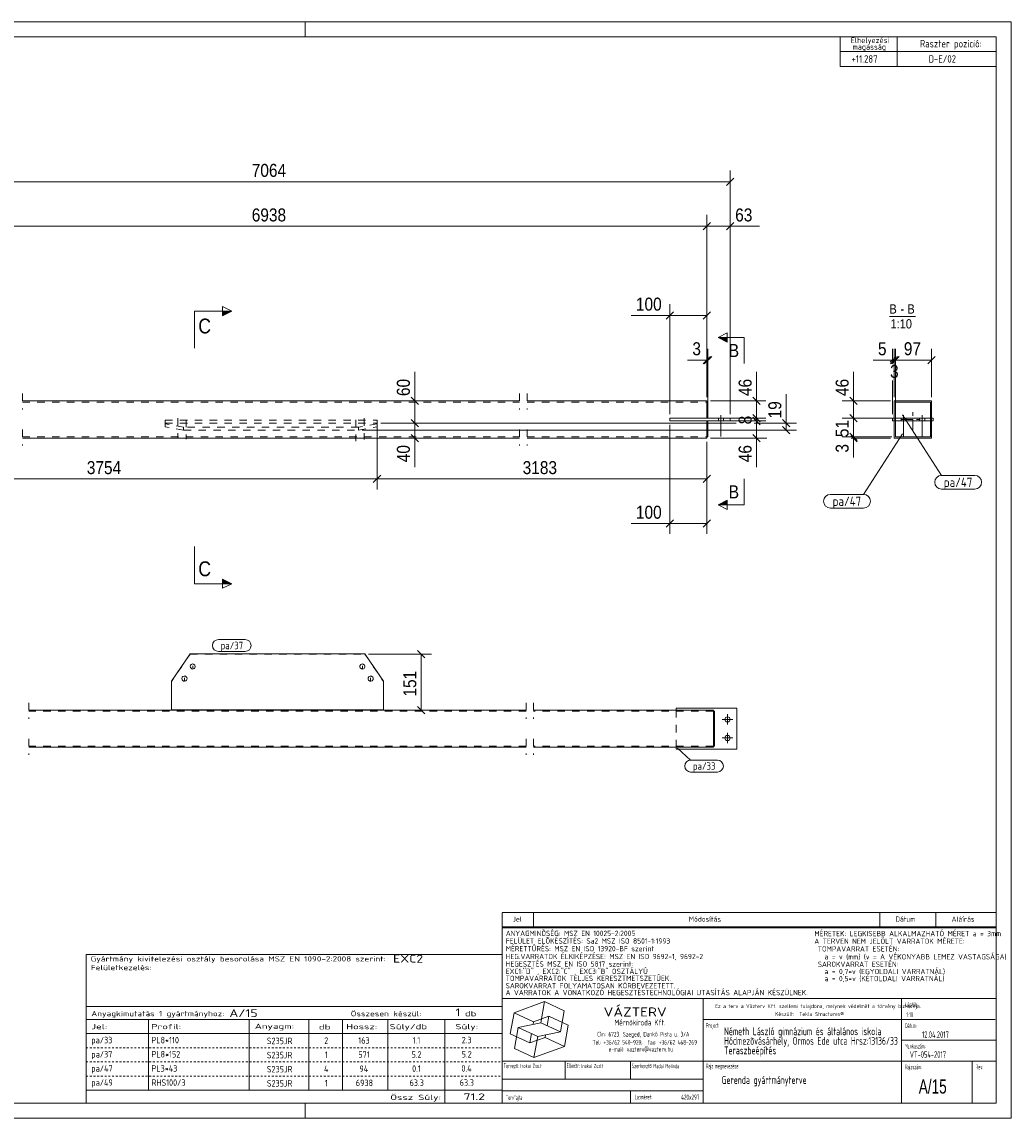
# Model space of a CAD drawing. Header units: millimetres. Extents: x 1 to 419, y 1 to 296.
# Tile 2 of 2: x 153 to 419, y 1 to 296. Entities that reach past the tile are written whole.
import ezdxf

# ---------------------------------------------------------------- set-up
doc = ezdxf.new("R2010")
doc.units = ezdxf.units.MM
for name, pattern in [('XKITLINE00', [0]), ('XKITLINE02', [4, 2, -2]), ('XKITLINE03', [6, 3, -1, 1, -1]), ('XKITLINE04', [3, 0.5, -0.5, 0.5, -0.5, 0.5, -0.5])]:
    doc.linetypes.add(name, pattern=pattern)
for name, color, linetype, lineweight in [('Bemassung', 1, 'Continuous', 0), ('Schnitt', 6, 'Continuous', 0), ('Schrauben', 7, 'Continuous', 0), ('Teil', 7, 'Continuous', 0), ('Text', 5, 'Continuous', 0), ('Ueberschrift', 7, 'Continuous', 0), ('Zeichnungsrahmen', 3, 'Continuous', 0)]:
    doc.layers.add(name, color=color, linetype=linetype, lineweight=lineweight)
doc.styles.add('ARIAL', font='ARIAL.TTF')
doc.styles.add('ISOCPEUR', font='ISOCPEUR.TTF')
doc.styles.add('ISOCPEUR_BOLD', font='ARIAL.TTF')

msp = doc.modelspace()

# ---------------------------------------------------------------- hatches: boundary and pattern name
at = {"layer": 'Schnitt'}
for points in [[(206.7, 218.16), (209.2, 218.16), (206.7, 216.91)], [(342.61, 209.82), (340.11, 211.07), (342.61, 211.07)], [(342.61, 166.04), (340.11, 166.04), (342.61, 167.29)], [(206.7, 146.07), (209.2, 144.82), (206.7, 144.82)]]:
    msp.add_hatch(color=256, dxfattribs=at).paths.add_polyline_path(points, flags=17)

# ---------------------------------------------------------------- linework, layer by layer
at = {"layer": 'Bemassung', "linetype": 'XKITLINE00', "lineweight": 0}
for p, q in [((344.4, 253.99), (342.42, 252.01)), ((343.41, 190.4), (343.41, 256.05)), ((96.15, 253), (343.41, 253)), ((338.1, 241.99), (336.12, 240.01)), ((338.1, 241.99), (336.12, 240.01)), ((337.11, 195), (337.11, 244.05)), ((337.11, 195), (337.11, 244.05)), ((344.4, 241.99), (342.42, 240.01)), ((343.41, 190.4), (343.41, 244.05)), ((102.45, 241), (337.11, 241)), ((337.11, 241), (343.41, 241)), ((343.41, 241), (351.23, 241)), ((343.41, 241), (351.23, 241)), ((327.11, 190.4), (327.11, 220.05)), ((337.11, 195), (337.11, 220.05)), ((327.11, 217), (316.7, 217)), ((327.11, 217), (316.7, 217)), ((328.1, 217.99), (326.12, 216.01)), ((327.11, 217), (337.11, 217)), ((338.1, 217.99), (336.12, 216.01)), ((337.11, 195), (337.11, 208.05)), ((337.41, 189.6), (337.41, 208.05)), ((387.07, 204.4), (387.07, 208.05)), ((387.57, 204.4), (387.57, 208.05)), ((387.57, 195), (387.57, 207.8)), ((387.87, 204.4), (387.87, 208.05)), ((387.87, 189.6), (387.87, 207.8)), ((397.57, 195), (397.57, 208.05)), ((337.11, 205), (331.89, 205)), ((337.11, 205), (331.89, 205)), ((338.1, 205.99), (336.12, 204.01)), ((338.4, 205.99), (336.42, 204.01)), ((337.11, 205), (337.41, 205)), ((387.07, 205), (381.85, 205)), ((387.07, 205), (381.85, 205)), ((388.06, 205.99), (386.47, 204.4)), ((388.56, 205.99), (386.58, 204.01)), ((388.86, 205.99), (386.88, 204.01)), ((388.56, 205.99), (386.97, 204.4)), ((387.07, 205), (387.57, 205)), ((388.86, 205.99), (387.27, 204.4)), ((387.57, 205), (387.87, 205)), ((387.87, 205), (397.57, 205)), ((398.56, 205.99), (396.58, 204.01)), ((258.45, 194), (258.45, 201.82)), ((258.45, 194), (258.45, 201.82)), ((350.45, 194), (350.45, 201.82)), ((350.45, 194), (350.45, 201.82)), ((376.57, 194), (376.57, 201.82)), ((376.57, 194), (376.57, 201.82)), ((387.07, 190.4), (387.07, 199.5)), ((387.57, 195), (387.57, 199.5)), ((387.87, 189.6), (387.87, 199.5)), ((257.46, 194.99), (259.44, 193.01)), ((349.46, 194.99), (351.44, 193.01)), ((358.45, 187.98), (358.45, 195.8)), ((358.45, 187.98), (358.45, 195.8)), ((375.58, 194.99), (377.56, 193.01)), ((249.31, 194), (261.25, 194)), ((258.45, 187.98), (258.45, 194)), ((338.11, 194), (352.95, 194)), ((350.45, 189.4), (350.45, 194)), ((386.57, 194), (373.52, 194)), ((376.57, 189.4), (376.57, 194)), ((257.46, 188.97), (259.44, 186.99)), ((257.46, 188.97), (259.44, 186.99)), ((338.11, 189.4), (352.95, 189.4)), ((338.11, 189.4), (344.95, 189.4)), ((349.46, 190.39), (351.44, 188.41)), ((349.46, 189.59), (351.44, 187.61)), ((349.85, 190), (351.44, 188.41)), ((349.85, 189.4), (352.95, 189.4)), ((349.85, 189.2), (351.44, 187.61)), ((350.45, 188.6), (350.45, 189.4)), ((357.46, 188.97), (359.44, 186.99)), ((386.87, 189.4), (373.52, 189.4)), ((375.58, 190.39), (377.56, 188.41)), ((375.58, 190.39), (375.83, 190.15)), ((375.97, 190), (377.56, 188.41)), ((386.87, 189.4), (375.97, 189.4)), ((376.57, 184.3), (376.57, 189.4)), ((244.31, 186.13), (361.25, 186.13)), ((248.31, 186.98), (248.31, 170.2)), ((248.31, 186.98), (248.31, 170.2)), ((249.31, 187.98), (261.25, 187.98)), ((249.31, 187.98), (261.25, 187.98)), ((249.31, 187.98), (344.95, 187.98)), ((258.45, 184), (258.45, 187.98)), ((327.11, 187.6), (327.11, 158.2)), ((338.11, 188.6), (344.95, 188.6)), ((338.11, 188.6), (352.95, 188.6)), ((349.85, 188.6), (352.95, 188.6)), ((349.85, 187.98), (361.25, 187.98)), ((350.45, 184), (350.45, 188.6)), ((357.46, 187.12), (359.44, 185.14)), ((358.45, 186.13), (358.45, 187.98)), ((249.31, 184), (261.25, 184)), ((257.46, 184.99), (259.44, 183.01)), ((258.45, 184), (258.45, 176.18)), ((258.45, 184), (258.45, 176.18)), ((337.11, 183), (337.11, 170.2)), ((337.11, 183), (337.11, 158.2)), ((338.11, 184), (353.25, 184)), ((349.46, 184.99), (351.44, 183.01)), ((350.45, 184), (350.45, 176.18)), ((350.45, 184), (350.45, 176.18)), ((386.87, 184.3), (373.52, 184.3)), ((375.58, 185.29), (377.56, 183.31)), ((375.97, 184.9), (377.56, 183.31)), ((375.97, 184.6), (377.56, 183.01)), ((386.87, 184.3), (375.97, 184.3)), ((386.57, 184), (375.97, 184)), ((376.57, 184), (376.57, 184.3)), ((376.57, 184), (376.57, 178.78)), ((376.57, 184), (376.57, 178.78)), ((102.45, 173), (248.31, 173)), ((249.3, 173.99), (247.32, 172.01)), ((249.3, 173.99), (247.32, 172.01)), ((248.31, 173), (337.11, 173)), ((338.1, 173.99), (336.12, 172.01)), ((327.11, 161), (316.7, 161)), ((327.11, 161), (316.7, 161)), ((328.1, 161.99), (326.12, 160.01)), ((327.11, 161), (337.11, 161)), ((338.1, 161.99), (336.12, 160.01)), ((259.2, 126.88), (261.18, 124.9)), ((246.06, 125.89), (262.99, 125.89)), ((260.19, 110.79), (260.19, 125.89)), ((251.06, 110.79), (262.99, 110.79)), ((259.2, 111.78), (261.18, 109.8))]:
    msp.add_line(p, q, dxfattribs=at)
at = {"layer": 'Bemassung'}
for p in [(343.41, 253), (337.11, 241), (337.11, 241), (343.41, 241), (327.11, 217), (337.11, 217), (337.11, 205), (337.41, 205), (387.07, 205), (387.57, 205), (387.57, 205), (387.87, 205), (387.87, 205), (397.57, 205), (258.45, 194), (350.45, 194), (376.57, 194), (350.45, 189.4), (350.45, 189.4), (376.57, 189.4), (376.57, 189.4), (258.45, 187.98), (258.45, 187.98), (350.45, 188.6), (350.45, 188.6), (358.45, 187.98), (358.45, 186.13), (258.45, 184), (350.45, 184), (376.57, 184.3), (376.57, 184.3), (376.57, 184), (248.31, 173), (248.31, 173), (337.11, 173), (327.11, 161), (337.11, 161), (260.19, 125.89), (260.19, 110.79)]:
    msp.add_point(p, dxfattribs=at)
at = {"layer": 'Schnitt', "linetype": 'XKITLINE00', "lineweight": 0}
for p, q in [((206.7, 216.91), (206.7, 219.41)), ((206.7, 219.41), (209.2, 218.16)), ((199.2, 218.16), (199.2, 208.16)), ((199.2, 218.16), (209.2, 218.16)), ((209.2, 218.16), (206.7, 216.91)), ((340.11, 211.07), (342.61, 212.32)), ((340.11, 211.07), (342.61, 209.82)), ((347.11, 211.07), (340.11, 211.07)), ((342.61, 209.82), (342.61, 212.32)), ((347.11, 211.07), (347.11, 204.07)), ((347.11, 166.04), (347.11, 173.04)), ((340.11, 166.04), (342.61, 167.29)), ((342.61, 164.79), (340.11, 166.04)), ((347.11, 166.04), (340.11, 166.04)), ((342.61, 167.29), (342.61, 164.79)), ((199.2, 144.82), (199.2, 154.82)), ((199.2, 144.82), (209.2, 144.82)), ((209.2, 144.82), (206.7, 146.07)), ((206.7, 146.07), (206.7, 143.57)), ((209.2, 144.82), (206.7, 143.57))]:
    msp.add_line(p, q, dxfattribs=at)
at = {"layer": 'Schrauben', "linetype": 'XKITLINE02', "lineweight": 0}
for p, q in [((194.71, 189.34), (194.71, 184.08)), ((196.94, 188.93), (196.94, 183.67)), ((242.62, 188.93), (242.62, 183.18)), ((244.84, 189.34), (244.84, 183.58))]:
    msp.add_line(p, q, dxfattribs=at)
at = {"layer": 'Schrauben', "linetype": 'XKITLINE00', "lineweight": 0}
for p, q in [((340.21, 189.4), (340.21, 188.6)), ((340.21, 189.4), (340.21, 188.6)), ((340.91, 190.2), (340.91, 184.4)), ((340.91, 190.2), (340.91, 184.4)), ((341.61, 189.4), (341.61, 188.6)), ((341.61, 189.4), (341.61, 188.6)), ((389.37, 189.4), (389.37, 188.6)), ((390.07, 190.2), (390.07, 184.4)), ((390.77, 189.4), (390.77, 188.6)), ((394.37, 189.4), (394.37, 188.6)), ((395.07, 190.2), (395.07, 184.4)), ((395.77, 189.4), (395.77, 188.6)), ((198.1, 122.93), (197.99, 122.58)), ((197.99, 122.58), (198.07, 122.22)), ((198.07, 122.22), (198.42, 121.9)), ((198.27, 123.1), (198.1, 122.93)), ((198.61, 123.24), (198.27, 123.1)), ((198.42, 121.9), (198.76, 121.85)), ((198.95, 123.19), (198.61, 123.24)), ((198.69, 122.74), (198.69, 122.09)), ((198.76, 121.85), (199.1, 121.98)), ((199.3, 122.87), (198.95, 123.19)), ((199.1, 121.98), (199.27, 122.15)), ((199.27, 122.15), (199.38, 122.51)), ((199.38, 122.51), (199.3, 122.87)), ((243.7, 122.74), (243.68, 122.4)), ((243.68, 122.4), (243.79, 122.15)), ((243.93, 123.08), (243.7, 122.74)), ((243.79, 122.15), (244.13, 121.89)), ((244.27, 123.23), (243.93, 123.08)), ((244.13, 121.89), (244.47, 121.85)), ((244.61, 123.2), (244.27, 123.23)), ((244.37, 122.74), (244.37, 122.03)), ((244.47, 121.85), (244.81, 122.01)), ((244.95, 122.93), (244.61, 123.2)), ((244.81, 122.01), (245.04, 122.34)), ((245.05, 122.68), (244.95, 122.93)), ((245.04, 122.34), (245.05, 122.68)), ((195.88, 119.63), (195.76, 119.28)), ((195.76, 119.28), (195.85, 118.92)), ((195.85, 118.92), (196.2, 118.6)), ((196.04, 119.8), (195.88, 119.63)), ((196.39, 119.94), (196.04, 119.8)), ((196.2, 118.6), (196.53, 118.55)), ((196.73, 119.89), (196.39, 119.94)), ((196.46, 119.44), (196.46, 118.79)), ((196.53, 118.55), (196.88, 118.68)), ((197.08, 119.57), (196.73, 119.89)), ((196.88, 118.68), (197.04, 118.85)), ((197.04, 118.85), (197.16, 119.21)), ((197.16, 119.21), (197.08, 119.57)), ((245.92, 119.44), (245.91, 119.1)), ((245.91, 119.1), (246.01, 118.85)), ((246.15, 119.78), (245.92, 119.44)), ((246.01, 118.85), (246.35, 118.59)), ((246.49, 119.93), (246.15, 119.78)), ((246.35, 118.59), (246.69, 118.55)), ((246.83, 119.9), (246.49, 119.93)), ((246.59, 119.44), (246.59, 118.73)), ((246.69, 118.55), (247.03, 118.71)), ((247.17, 119.63), (246.83, 119.9)), ((247.03, 118.71), (247.26, 119.04)), ((247.28, 119.38), (247.17, 119.63)), ((247.26, 119.04), (247.28, 119.38)), ((342.66, 106.89), (342.66, 109.69)), ((341.26, 108.29), (344.06, 108.29)), ((341.26, 103.29), (344.06, 103.29)), ((342.66, 101.89), (342.66, 104.69))]:
    msp.add_line(p, q, dxfattribs=at)
for centre in [(342.66, 108.29), (342.66, 103.29)]:
    msp.add_circle(centre, 0.7, dxfattribs=at)
at = {"layer": 'Teil', "linetype": 'XKITLINE02', "lineweight": 0}
for p, q in [((152.85, 196), (152.85, 191.7)), ((286.71, 196), (286.71, 191.7)), ((288.71, 196), (288.71, 191.7)), ((152.85, 193.7), (286.71, 193.7)), ((288.71, 193.7), (337.11, 193.7)), ((337.11, 189.4), (337.11, 193.82)), ((337.11, 189.4), (337.11, 193.7)), ((337.11, 193.68), (337.11, 193.63)), ((337.11, 193.51), (337.11, 189.4)), ((337.41, 189.4), (337.41, 193.7)), ((387.87, 193.7), (387.87, 188.6)), ((387.87, 193.7), (397.27, 193.7)), ((397.27, 188.6), (397.27, 193.7)), ((327.11, 189.4), (327.11, 188.6)), ((337.11, 189.4), (327.11, 189.4)), ((327.11, 188.6), (327.11, 189.4)), ((327.11, 189.4), (327.11, 188.6)), ((337.41, 189.4), (337.11, 189.4)), ((343.41, 188.6), (343.41, 189.4)), ((387.57, 189.4), (387.87, 189.4)), ((387.57, 188.6), (387.57, 189.4)), ((387.87, 189.4), (397.27, 189.4)), ((397.57, 189.4), (397.27, 189.4)), ((397.57, 189.4), (397.57, 188.6)), ((152.85, 186.3), (152.85, 182)), ((191.25, 188.78), (248.31, 188.78)), ((191.25, 187.04), (191.25, 188.78)), ((191.25, 187.98), (248.31, 187.98)), ((196.25, 186.92), (191.25, 187.84)), ((196.25, 186.13), (191.25, 187.04)), ((243.31, 186.92), (196.25, 186.92)), ((196.25, 186.92), (196.25, 186.13)), ((196.25, 186.13), (243.31, 186.13)), ((248.31, 187.84), (243.31, 186.92)), ((243.31, 186.13), (248.31, 187.04)), ((243.31, 186.92), (243.31, 186.13)), ((248.31, 188.78), (248.31, 187.04)), ((286.71, 186.3), (286.71, 182)), ((288.71, 186.3), (288.71, 182)), ((327.11, 188.6), (337.11, 188.6)), ((337.41, 188.6), (337.11, 188.6)), ((337.11, 184.3), (337.11, 188.6)), ((337.41, 184.3), (337.41, 188.6)), ((387.57, 188.6), (387.87, 188.6)), ((387.87, 184.3), (387.87, 188.6)), ((397.27, 188.6), (387.87, 188.6)), ((397.27, 184.3), (397.27, 188.6)), ((397.57, 188.6), (397.27, 188.6)), ((152.85, 184.3), (286.71, 184.3)), ((288.71, 184.3), (337.11, 184.3)), ((337.11, 184), (337.11, 184.05)), ((397.27, 184.3), (387.87, 184.3)), ((198, 125.89), (192.99, 118.46)), ((198, 125.98), (198, 125.89)), ((198, 125.89), (245.06, 125.89)), ((245.06, 125.98), (245.06, 125.89)), ((245.06, 125.89), (250.06, 118.46)), ((154.59, 112.79), (154.59, 108.49)), ((288.46, 112.79), (288.46, 108.49)), ((290.46, 112.79), (290.46, 108.49)), ((288.46, 110.49), (154.59, 110.49)), ((192.99, 110.79), (250.06, 110.79)), ((338.86, 110.49), (290.46, 110.49)), ((328.86, 110.79), (328.86, 110.49)), ((328.86, 100.79), (328.86, 110.79)), ((338.86, 110.49), (338.86, 101.09)), ((339.16, 110.49), (338.86, 110.49)), ((338.86, 101.09), (338.86, 110.49)), ((339.16, 110.49), (339.16, 101.09)), ((154.59, 103.09), (154.59, 98.79)), ((288.46, 101.09), (154.59, 101.09)), ((288.46, 103.09), (288.46, 98.79)), ((290.46, 103.09), (290.46, 98.79)), ((338.86, 101.09), (290.46, 101.09)), ((328.86, 100.79), (328.86, 101.09)), ((338.86, 101.15), (338.86, 101.09)), ((339.16, 101.09), (338.86, 101.09))]:
    msp.add_line(p, q, dxfattribs=at)
at = {"layer": 'Teil', "linetype": 'XKITLINE00', "lineweight": 0}
for p, q in [((286.71, 194), (152.85, 194)), ((337.11, 194), (288.71, 194)), ((337.11, 194), (337.11, 193.95)), ((337.11, 193.95), (337.11, 189.4)), ((337.41, 193.7), (337.11, 193.7)), ((337.41, 193.7), (337.41, 189.4)), ((397.57, 194), (387.57, 194)), ((387.57, 194), (387.57, 189.4)), ((397.27, 193.7), (387.87, 193.7)), ((387.87, 193.7), (387.87, 189.4)), ((397.27, 189.4), (397.27, 193.7)), ((397.57, 194), (397.57, 189.4)), ((327.11, 188.6), (327.11, 189.4)), ((327.11, 189.4), (343.41, 189.4)), ((343.41, 189.4), (343.41, 188.6)), ((398.07, 189.4), (387.07, 189.4)), ((387.07, 189.4), (387.07, 188.6)), ((398.07, 188.6), (398.07, 189.4)), ((327.11, 188.6), (343.41, 188.6)), ((337.11, 184), (337.11, 188.6)), ((337.41, 188.6), (337.41, 184.3)), ((387.07, 188.6), (398.07, 188.6)), ((387.57, 184), (387.57, 188.6)), ((387.87, 188.6), (387.87, 184.3)), ((397.27, 184.3), (397.27, 188.6)), ((397.57, 184), (397.57, 188.6)), ((152.85, 184), (286.71, 184)), ((288.71, 184), (337.11, 184)), ((337.41, 184.3), (337.11, 184.3)), ((387.57, 184), (397.57, 184)), ((387.87, 184.3), (397.27, 184.3)), ((198, 125.98), (192.99, 118.56)), ((245.06, 125.98), (198, 125.98)), ((250.06, 118.56), (245.06, 125.98)), ((192.99, 118.56), (192.99, 110.79)), ((250.06, 110.79), (250.06, 118.56)), ((288.46, 110.79), (154.59, 110.79)), ((192.99, 110.89), (250.06, 110.89)), ((338.86, 110.79), (290.46, 110.79)), ((328.86, 110.79), (328.86, 111.29)), ((328.86, 111.29), (345.16, 111.29)), ((338.86, 100.79), (338.86, 110.79)), ((339.16, 110.49), (338.86, 110.49)), ((339.16, 110.49), (339.16, 101.09)), ((345.16, 111.29), (345.16, 100.29)), ((288.46, 100.79), (154.59, 100.79)), ((338.86, 100.79), (290.46, 100.79)), ((328.86, 100.29), (328.86, 100.79)), ((339.16, 101.09), (338.86, 101.09)), ((345.16, 100.29), (328.86, 100.29))]:
    msp.add_line(p, q, dxfattribs=at)
at = {"layer": 'Teil', "linetype": 'XKITLINE03', "lineweight": 0}
for p, q in [((392.57, 186), (392.57, 192)), ((389.57, 189), (395.57, 189))]:
    msp.add_line(p, q, dxfattribs=at)
at = {"layer": 'Text', "linetype": 'XKITLINE00', "lineweight": 0}
for p, q in [((389.78, 190.29), (400.28, 173.95)), ((389.78, 185.19), (379.28, 168.85)), ((400.28, 173.95), (409.22, 173.95)), ((370.35, 168.85), (379.28, 168.85)), ((400.28, 170.25), (409.22, 170.25)), ((370.35, 165.15), (379.28, 165.15)), ((205.6, 129.78), (212.81, 129.78)), ((212.81, 126.58), (205.6, 126.58)), ((329.24, 100.56), (332.74, 97.33)), ((332.74, 97.33), (339.95, 97.33)), ((339.95, 94.13), (332.74, 94.13))]:
    msp.add_line(p, q, dxfattribs=at)
for centre, radius, start, end in [((400.28, 172.1), 1.85, 90, 270), ((409.22, 172.1), 1.85, 270, 90), ((370.35, 167), 1.85, 90, 270), ((379.28, 167), 1.85, 270, 90), ((205.6, 128.18), 1.6, 90, 270), ((212.81, 128.18), 1.6, 270, 90), ((332.74, 95.73), 1.6, 90, 270), ((339.95, 95.73), 1.6, 270, 90)]:
    msp.add_arc(centre, radius, start, end, dxfattribs=at)
at = {"layer": 'Ueberschrift', "linetype": 'XKITLINE00', "lineweight": 0}
for p, q in [((373, 292), (373, 288)), ((388.3, 292), (388.3, 288)), ((373, 288), (415, 288)), ((373, 288), (373, 284)), ((388.31, 288), (388.31, 284)), ((373, 284), (415, 284)), ((386.25, 216.75), (393.31, 216.75)), ((282, 56.34), (415, 56.34)), ((282, 56.27), (282, 52.41)), ((290.4, 56.27), (290.4, 52.41)), ((383.64, 56.34), (383.64, 52.48)), ((398.76, 56.34), (398.76, 52.48)), ((281.99, 52.22), (414.99, 52.22)), ((281.99, 33.22), (281.99, 52.22)), ((282, 52.49), (415, 52.49)), ((414.99, 52.22), (414.99, 33.22)), ((169.99, 45.03), (282, 45.03)), ((170, 45.02), (170, 31.04)), ((282, 45.03), (281.99, 31.04)), ((414.99, 33.22), (281.99, 33.22)), ((282, 5), (282, 33.14)), ((282, 33.14), (415, 33.14)), ((336.11, 5), (336.11, 33.14)), ((389.49, 5), (389.49, 33.14)), ((169.99, 31.04), (281.99, 31.04)), ((169.99, 31.04), (169.99, 27.54)), ((281.99, 31.04), (281.99, 27.54)), ((285.21, 29.35), (293.43, 32.34)), ((292.43, 26.65), (293.43, 32.34)), ((298.66, 29.9), (293.43, 32.34)), ((297.66, 24.21), (298.66, 29.9)), ((169.99, 27.54), (281.99, 27.54)), ((169.99, 27.54), (169.99, 23.76)), ((186.79, 27.54), (186.79, 23.76)), ((213.92, 23.76), (213.92, 27.56)), ((229.99, 27.49), (229.99, 23.76)), ((239.04, 27.54), (239.04, 23.75)), ((251.19, 27.54), (251.19, 23.76)), ((266.59, 27.54), (266.59, 23.76)), ((281.99, 27.54), (281.99, 23.75)), ((284.2, 23.66), (285.21, 29.35)), ((290.44, 26.91), (285.21, 29.35)), ((286.33, 25.41), (292.43, 26.65)), ((290.32, 26.22), (290.44, 26.91)), ((290.44, 26.91), (294.55, 28.4)), ((297.66, 24.21), (292.43, 26.65)), ((294.1, 25.87), (294.55, 28.4)), ((299.78, 25.96), (294.55, 28.4)), ((336.11, 27.54), (414.69, 27.54)), ((169.99, 23.76), (281.99, 23.76)), ((169.99, 23.73), (170, 19.92)), ((186.79, 23.73), (186.79, 19.92)), ((213.93, 19.98), (213.93, 23.72)), ((229.99, 23.72), (229.99, 19.92)), ((239.04, 23.73), (239.04, 19.92)), ((251.19, 23.73), (251.19, 19.92)), ((266.59, 23.73), (266.59, 19.92)), ((281.99, 23.73), (281.99, 19.93)), ((289.44, 21.22), (284.2, 23.66)), ((285.33, 19.72), (286.33, 25.41)), ((291.56, 22.97), (286.33, 25.41)), ((289.44, 21.22), (289.88, 23.75)), ((291.56, 22.97), (297.66, 24.21)), ((298.78, 20.27), (299.78, 25.96)), ((289.44, 21.22), (293.55, 22.71)), ((290.56, 17.28), (291.56, 22.97)), ((293.55, 22.71), (293.67, 23.4)), ((298.78, 20.27), (293.55, 22.71)), ((389.49, 21.94), (415, 21.94)), ((169.99, 19.92), (170, 16.12)), ((186.79, 19.92), (186.79, 16.12)), ((213.93, 16.17), (213.93, 19.91)), ((229.99, 19.91), (229.99, 16.12)), ((239.04, 19.92), (239.04, 16.12)), ((251.19, 19.92), (251.19, 16.12)), ((266.59, 19.92), (266.59, 16.12)), ((281.99, 19.92), (281.99, 16.12)), ((290.56, 17.28), (285.33, 19.72)), ((290.56, 17.28), (298.78, 20.27)), ((169.99, 16.12), (170, 12.31)), ((186.79, 16.12), (186.79, 12.31)), ((213.93, 12.37), (213.93, 16.1)), ((229.99, 16.1), (229.99, 12.31)), ((239.04, 16.11), (239.04, 12.31)), ((251.19, 16.12), (251.19, 12.31)), ((266.59, 16.12), (266.59, 12.31)), ((281.99, 16.12), (281.99, 12.31)), ((282, 16.34), (414.97, 16.34)), ((298.95, 11.43), (298.95, 16.34)), ((316.51, 16.34), (316.51, 11.44)), ((408.54, 16.28), (408.54, 5)), ((169.99, 12.31), (170, 8.5)), ((186.79, 12.31), (186.79, 8.5)), ((213.93, 8.56), (213.93, 12.3)), ((229.99, 12.3), (229.99, 8.5)), ((239.04, 12.3), (239.04, 8.5)), ((251.19, 12.31), (251.19, 8.5)), ((266.59, 12.31), (266.59, 8.5)), ((281.99, 12.31), (281.99, 8.5)), ((282.04, 11.44), (336.11, 11.44)), ((169.99, 8.5), (281.99, 8.5)), ((169.99, 8.5), (169.99, 5)), ((266.59, 8.5), (266.59, 5)), ((281.99, 8.5), (281.99, 5)), ((282, 8.29), (336.08, 8.29)), ((316.52, 8.26), (316.52, 5.08))]:
    msp.add_line(p, q, dxfattribs=at)
at = {"layer": 'Ueberschrift', "linetype": 'XKITLINE04', "lineweight": 0}
for p, q in [((170, 19.93), (281.99, 19.93)), ((170, 16.12), (281.99, 16.12)), ((170, 12.31), (281.99, 12.31)), ((170, 8.5), (281.99, 8.5))]:
    msp.add_line(p, q, dxfattribs=at)
at = {"layer": 'Zeichnungsrahmen', "linetype": 'XKITLINE00', "lineweight": 0}
for p, q in [((419, 296), (1, 296)), ((229, 292), (229, 296)), ((419, 1), (419, 296)), ((415, 292), (5, 292)), ((415, 5), (415, 292)), ((5, 5), (415, 5)), ((229, 1), (229, 5)), ((1, 1), (419, 1))]:
    msp.add_line(p, q, dxfattribs=at)

# ---------------------------------------------------------------- texts
at = {"layer": 'Bemassung', "style": 'ARIAL', "width": 0.85}
for s, p in [('7064', (214.59, 254.3)), ('6938', (214.59, 242.3)), ('63', (344.73, 242.3)), ('100', (318.01, 218.3)), ('3', (333.2, 206.3)), ('5', (383.16, 206.3)), ('97', (390.13, 206.3)), ('3', (386.42, 200.2)), ('3754', (170.19, 174.3)), ('3183', (287.52, 174.3)), ('100', (318.01, 162.3))]:
    msp.add_text(s, height=3.5, dxfattribs=at).set_placement(p)
for s, p in [('60', (257.15, 195.31)), ('46', (349.15, 195.31)), ('46', (375.27, 195.31)), ('19', (357.15, 189.3)), ('8', (349.15, 187.7)), ('51', (375.27, 184.25)), ('40', (257.15, 177.5)), ('46', (349.15, 177.5)), ('3', (375.27, 180.09)), ('151', (258.89, 114.44))]:
    msp.add_text(s, height=3.5, rotation=90.0002, dxfattribs=at).set_placement(p)
at = {"layer": 'Schnitt', "style": 'ARIAL', "width": 0.85}
for s, height, p in [('C', 4, (200.2, 212.16)), ('B', 3.5, (343, 205.82)), ('B', 3.5, (343, 167.79)), ('C', 4, (200.2, 146.82))]:
    msp.add_text(s, height=height, dxfattribs=at).set_placement(p)
at = {"layer": 'Text', "style": 'ISOCPEUR', "width": 0.85}
for s, height, p in [('pa/47', 2.5, (400.88, 170.85)), ('pa/47', 2.5, (370.95, 165.75)), ('pa/37', 2, (206.2, 127.18)), ('pa/33', 2, (333.34, 94.73))]:
    msp.add_text(s, height=height, dxfattribs=at).set_placement(p)
at = {"layer": 'Ueberschrift'}
for s, height, style, width, p in [('Elhelyezési', 1.5, 'ISOCPEUR', 0.85, (375.84, 290.31)), ('magasság', 1.5, 'ISOCPEUR', 0.85, (376.3, 288.54)), ('Raszter pozició:', 2, 'ISOCPEUR', 0.85, (394.48, 289.15)), (' +11.287', 2, 'ISOCPEUR', 0.85, (374.98, 285.04)), ('D-E/02', 2, 'ISOCPEUR', 0.85, (396.78, 285.04)), ('B', 2.5, 'ARIAL', 0.85, (386.25, 217.5)), ('-', 2.5, 'ARIAL', 0.85, (389.23, 217.5)), ('B', 2.5, 'ARIAL', 0.85, (391.09, 217.5)), ('1:10', 2.5, 'ARIAL', 0.85, (386.54, 213.5)), ('Jel', 1.4, 'ISOCPEUR', 0.85, (284.84, 53.85)), ('Módosítás', 1.4, 'ISOCPEUR', 0.85, (332.25, 53.85)), ('Dátum', 1.4, 'ISOCPEUR', 0.85, (387.86, 53.85)), ('Aláírás', 1.4, 'ISOCPEUR', 0.85, (403, 53.85)), ('ANYAGMINÕSÉG: MSZ EN 10025-2:2005', 1.425, 'ISOCPEUR', 0.85, (282.98, 50)), ('MÉRETEK: LEGKISEBB ALKALMAZHATÓ MÉRET a = 3mm', 1.425, 'ISOCPEUR', 0.85, (366.04, 49.94)), ('MÉRETTÛRÉS: MSZ EN ISO 13920-BF szerint', 1.425, 'ISOCPEUR', 0.85, (282.96, 45.88)), ('FELÜLET ELÕKÉSZÍTÉS: Sa2 MSZ ISO 8501-1:1993', 1.425, 'ISOCPEUR', 0.85, (282.98, 47.95)), ('A TERVEN NEM JELÖLT VARRATOK MÉRETE:', 1.425, 'ISOCPEUR', 0.85, (366.04, 47.89)), (' TOMPAVARRAT ESETÉN:', 1.425, 'ISOCPEUR', 0.85, (366.02, 45.82)), ('Gyártmány kivitelezési osztály besorolása MSZ EN 1090-2:2008 szerint:', 1.4, 'ISOCPEUR', 1.275, (171.24, 43.15)), ('EXC2', 2.1, 'ISOCPEUR', 1.275, (252.64, 42.85)), ('HEG.VARRATOK ÉLKIKÉPZÉSE: MSZ EN ISO 9692-1, 9692-2', 1.425, 'ISOCPEUR', 0.85, (282.96, 43.77)), ('   a = v (mm) (v = A VÉKONYABB LEMEZ VASTAGSÁGA)', 1.425, 'ISOCPEUR', 0.85, (366.02, 43.7)), ('Felületkezelés:', 1.4, 'ISOCPEUR', 1.275, (171.28, 40.8)), ('HEGESZTÉS MSZ EN ISO 5817 szerint: ', 1.425, 'ISOCPEUR', 0.85, (282.96, 41.76)), ('EXC1:"D" , EXC2:"C" , EXC3:"B" OSZTÁLYÚ', 1.425, 'ISOCPEUR', 0.85, (282.96, 39.79)), (' SAROKVARRAT ESETÉN:', 1.425, 'ISOCPEUR', 0.85, (366.02, 41.69)), ('   a = 0,7*v (EGYOLDALI VARRATNÁL)', 1.425, 'ISOCPEUR', 0.85, (366.02, 39.73)), ('TOMPAVARRATOK TELJES KERESZTMETSZETÛEK.', 1.425, 'ISOCPEUR', 0.85, (282.95, 37.9)), ('   a = 0,5*v (KÉTOLDALI VARRATNÁL)', 1.425, 'ISOCPEUR', 0.85, (366.01, 37.84)), ('A VARRATOK A VONATKOZÓ HEGESZTÉSTECHNOLÓGIAI UTASÍTÁS ALAPJÁN KÉSZÜLNEK.', 1.425, 'ISOCPEUR', 0.85, (282.93, 34.06)), ('SAROKVARRAT FOLYAMATOSAN KÖRBEVEZETETT.', 1.425, 'ISOCPEUR', 0.85, (282.93, 35.91)), ('Anyagkimutatás 1 gyártmányhoz:', 1.4, 'ISOCPEUR', 1.275, (171.39, 28.41)), ('A/15', 2.1, 'ISOCPEUR', 1.275, (208.56, 28.2)), ('Összesen készül:', 1.4, 'ISOCPEUR', 1.275, (241.24, 28.39)), ('1', 2.1, 'ISOCPEUR', 1.275, (269.44, 28.41)), ('db', 1.4, 'ISOCPEUR', 1.513248, (271.94, 28.39)), ('VÁZTERV', 2.45, 'ISOCPEUR', 1.19, (309.31, 28.33)), ('Ez a terv a Vázterv Kft. szellemi tulajdona, melynek védelmét a törvény biztosítja.', 1.05, 'ISOCPEUR', 0.838832, (339.33, 30.6)), ('Készült:  Tekla Structures®', 1.05, 'ISOCPEUR', 0.838832, (355.49, 28.47)), ('Lépték:', 1.26, 'ISOCPEUR', 0.51, (390.49, 30.92)), ('Súly/db', 1.4, 'ISOCPEUR', 1.513248, (251.7, 24.91)), ('Súly:', 1.4, 'ISOCPEUR', 1.513248, (269.39, 24.91)), ('Mérnökiroda Kft.', 1.61, 'ISOCPEUR', 0.68, (312.21, 25.92)), ('Project:', 1.26, 'ISOCPEUR', 0.51, (336.89, 25.3)), ('Dátum:', 1.26, 'ISOCPEUR', 0.51, (390.45, 25.25)), ('1:10', 1.26, 'ISOCPEUR', 0.595, (390.81, 28.19)), ('Jel:', 1.4, 'ISOCPEUR', 1.513248, (171.39, 24.91)), ('Profil:', 1.4, 'ISOCPEUR', 1.513248, (187.49, 24.91)), ('Anyagm:', 1.4, 'ISOCPEUR', 1.513248, (215.41, 25.01)), ('db', 1.4, 'ISOCPEUR', 1.513248, (232.64, 24.84)), ('Hossz:', 1.4, 'ISOCPEUR', 1.513248, (240.02, 24.91)), ('Cím: 6723. Szeged, Dankó Pista u. 3/A', 1.26, 'ISOCPEUR', 0.68, (307.58, 22.95)), ('Németh László gimnázium és általános iskola', 2.1, 'ISOCPEUR', 0.595, (341.74, 23.3)), ('12.04.2017', 1.75, 'ISOCPEUR', 0.595, (395.01, 22.59)), ('pa/33', 1.75, 'ISOCPEUR', 0.85, (171.39, 21.11)), ('PL8*110', 1.75, 'ISOCPEUR', 0.85, (187.61, 21.11)), ('S235JR', 1.75, 'ISOCPEUR', 0.85, (218.66, 20.89)), ('2', 1.75, 'ISOCPEUR', 0.85, (234.11, 20.97)), ('163', 1.75, 'ISOCPEUR', 0.85, (243.28, 21.02)), ('1.1', 1.75, 'ISOCPEUR', 0.85, (257.91, 21.05)), ('2.3', 1.75, 'ISOCPEUR', 0.85, (271.1, 21.11)), ('Tel: +36/62 540-920;  fax: +36/62 468-269', 1.26, 'ISOCPEUR', 0.68, (306.33, 20.76)), ('Teraszbeépítés', 2.1, 'ISOCPEUR', 0.595, (341.74, 18.17)), ('Hódmezõvásárhely, Ormos Ede utca Hrsz:13136/33', 2.1, 'ISOCPEUR', 0.595, (341.74, 20.73)), ('Munkaszám:', 1.26, 'ISOCPEUR', 0.51, (390.41, 19.72)), ('pa/37', 1.75, 'ISOCPEUR', 0.85, (171.39, 17.3)), ('PL8*152', 1.75, 'ISOCPEUR', 0.85, (187.61, 17.3)), ('S235JR', 1.75, 'ISOCPEUR', 0.85, (218.66, 17.08)), ('1', 1.75, 'ISOCPEUR', 0.85, (234.26, 17.16)), ('571', 1.75, 'ISOCPEUR', 0.85, (243.28, 17.21)), ('5.2', 1.75, 'ISOCPEUR', 0.85, (257.6, 17.24)), ('5.2', 1.75, 'ISOCPEUR', 0.85, (271.1, 17.3)), ('e-mail: vazterv@vazterv.hu', 1.26, 'ISOCPEUR', 0.68, (310.67, 18.88)), ('VT-054-2017', 1.75, 'ISOCPEUR', 0.595, (391.73, 17.23)), ('pa/47', 1.75, 'ISOCPEUR', 0.85, (171.39, 13.49)), ('PL3*43', 1.75, 'ISOCPEUR', 0.85, (187.61, 13.49)), ('S235JR', 1.75, 'ISOCPEUR', 0.85, (218.66, 13.28)), ('4', 1.75, 'ISOCPEUR', 0.85, (234.04, 13.35)), ('94', 1.75, 'ISOCPEUR', 0.85, (243.58, 13.41)), ('0.1', 1.75, 'ISOCPEUR', 0.85, (257.76, 13.44)), ('0.4', 1.75, 'ISOCPEUR', 0.85, (271.03, 13.49)), ('Tervezõ:', 1.26, 'ISOCPEUR', 0.51, (282.44, 14.43)), ('Inokai Zsolt', 1.12, 'ISOCPEUR', 0.595, (286.88, 14.48)), ('Ellenõr:', 1.26, 'ISOCPEUR', 0.51, (299.39, 14.45)), ('Inokai Zsolt', 1.12, 'ISOCPEUR', 0.595, (303.35, 14.45)), ('Szerkesztõ:', 1.26, 'ISOCPEUR', 0.51, (316.93, 14.43)), ('Madai Melinda', 1.12, 'ISOCPEUR', 0.595, (322.69, 14.43)), ('Rajz megnevezése:', 1.26, 'ISOCPEUR', 0.51, (336.89, 14.38)), ('Rajzszám:', 1.26, 'ISOCPEUR', 0.51, (390.46, 14.14)), ('Rev:', 1.26, 'ISOCPEUR', 0.51, (409.52, 14.11)), ('Gerenda gyártmányterve', 2.1, 'ISOCPEUR', 0.595, (341.09, 10.2)), ('pa/49', 1.75, 'ISOCPEUR', 0.85, (171.39, 9.68)), ('RHS100/3', 1.75, 'ISOCPEUR', 0.85, (187.61, 9.68)), ('S235JR', 1.75, 'ISOCPEUR', 0.85, (218.66, 9.47)), ('1', 1.75, 'ISOCPEUR', 0.85, (234.26, 9.54)), ('6938', 1.75, 'ISOCPEUR', 0.85, (242.6, 9.6)), ('63.3', 1.75, 'ISOCPEUR', 0.85, (257.08, 9.63)), ('63.3', 1.75, 'ISOCPEUR', 0.85, (270.57, 9.68)), ('A/15', 3.85, 'ISOCPEUR_BOLD', 0.68, (394.15, 7.59)), ('Össz Súly:', 1.4, 'ISOCPEUR', 1.513248, (251.89, 5.88)), ('71.2', 1.75, 'ISOCPEUR', 1.513248, (271.61, 5.88)), ('Tervfajta:', 1.26, 'ISOCPEUR', 0.51, (283, 5.9)), ('Lapméret:', 1.26, 'ISOCPEUR', 0.51, (317.7, 6.04)), ('420x297', 1.4, 'ISOCPEUR', 0.595, (330.18, 5.94))]:
    msp.add_text(s, height=height, dxfattribs=dict(at, style=style, width=width)).set_placement(p)

doc.saveas('drawing.dxf')
